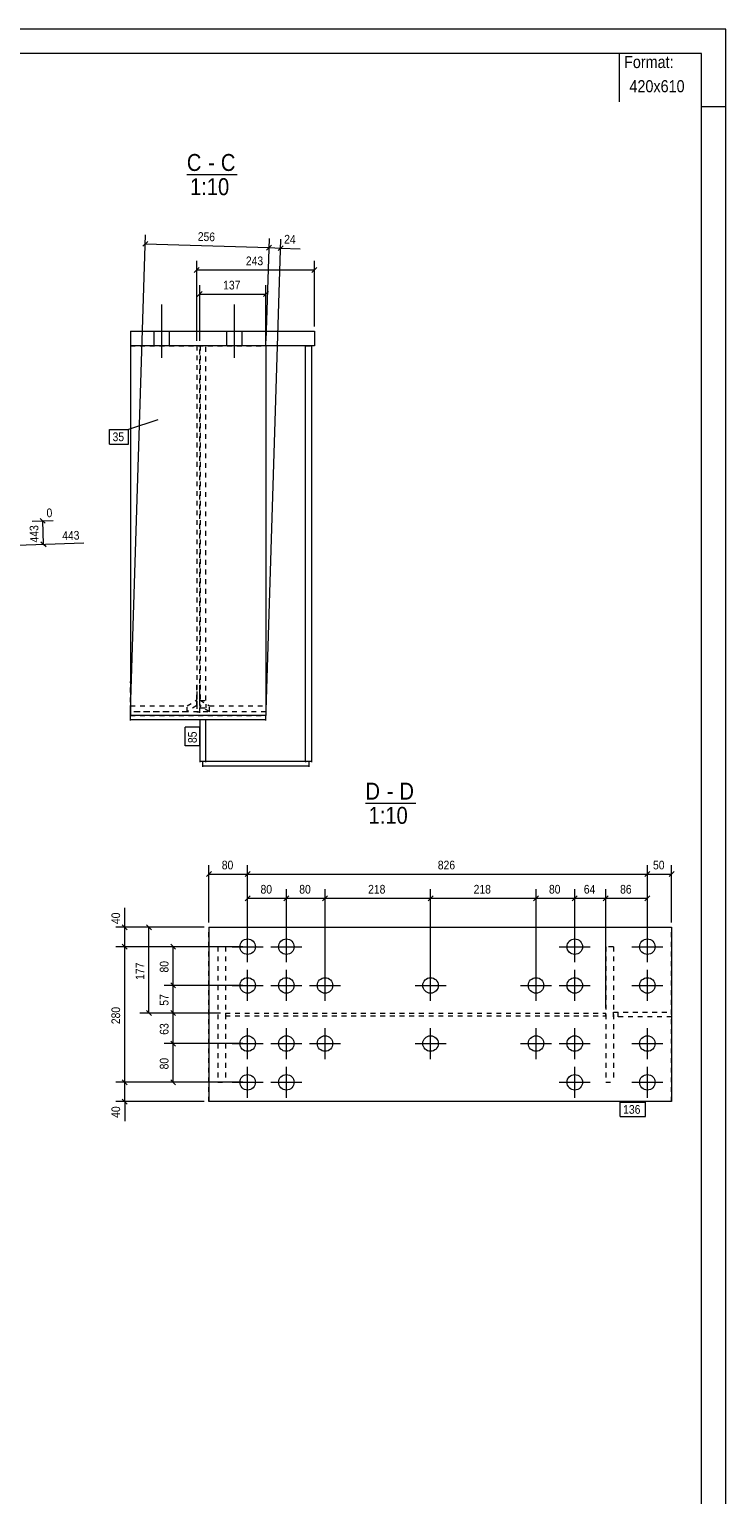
# Model space of a CAD drawing. Header units: millimetres. Extents: x 0 to 420, y 0 to 610.
# Tile 5 of 5: x 276 to 420, y 307 to 610. Entities that reach past the tile are written whole.
import ezdxf

# ---------------------------------------------------------------- set-up
doc = ezdxf.new("R2010")
doc.units = ezdxf.units.MM
doc.linetypes.add('XKITLINE00', pattern=[0])
doc.linetypes.add('XKITLINE01', pattern=[4, 1, -1, 1, -1])
for name, color, linetype, lineweight in [('Arkusz rysunku', 3, 'Continuous', 0), ('Element', 2, 'Continuous', 0), ('Inny typ obiektu', 7, 'Continuous', 0), ('Wymiar', 4, 'Continuous', 0), ('Znak elementu', 2, 'Continuous', 0), ('Śruba', 3, 'Continuous', 0)]:
    doc.layers.add(name, color=color, linetype=linetype, lineweight=lineweight)
doc.styles.add('ARIAL', font='ARIAL.TTF')

msp = doc.modelspace()

# ---------------------------------------------------------------- linework, layer by layer
at = {"layer": 'Arkusz rysunku', "linetype": 'XKITLINE00', "lineweight": 0}
for p, q in [((420, 610), (0, 610)), ((420, 0), (420, 610)), ((415, 605), (5, 605)), ((415, 5), (415, 605)), ((420, 594), (415, 594))]:
    msp.add_line(p, q, dxfattribs=at)
at = {"layer": 'Element', "linetype": 'XKITLINE00', "lineweight": 0}
for p, q in [((297, 547.65), (297, 544.65)), ((297, 547.65), (335, 547.65)), ((325, 544.65), (325, 547.65)), ((335, 547.65), (335, 544.65)), ((325, 544.65), (297, 544.65)), ((297, 544.65), (297, 468.32)), ((335, 544.65), (325, 544.65)), ((325, 544.65), (325, 468.32)), ((333.2, 458.82), (333.2, 544.65)), ((334.4, 544.65), (334.4, 458.68)), ((297, 467.28), (297, 468.32)), ((325, 468.32), (297, 468.32)), ((297, 467.47), (325, 467.47)), ((311.4, 458.68), (311.4, 467.42)), ((312.6, 467.42), (311.4, 467.42)), ((312.6, 458.82), (312.6, 467.42)), ((325, 467.28), (325, 468.32)), ((312.6, 458.82), (311.4, 458.82)), ((333.9, 458.82), (311.9, 458.82)), ((311.9, 458.82), (311.9, 457.68)), ((333.9, 457.82), (311.9, 457.82)), ((334.4, 458.82), (333.2, 458.82)), ((333.9, 457.68), (333.9, 458.82)), ((313.21, 424.56), (313.21, 388.56)), ((313.21, 424.56), (408.81, 424.56)), ((408.81, 424.56), (408.81, 388.56)), ((408.81, 388.56), (313.21, 388.56))]:
    msp.add_line(p, q, dxfattribs=at)
at = {"layer": 'Element', "linetype": 'XKITLINE01', "lineweight": 0}
for p, q in [((325, 544.65), (297, 544.65)), ((297, 544.65), (297, 544.65)), ((297, 544.65), (325, 544.65)), ((311.3, 544.65), (310.7, 544.65)), ((310.7, 544.65), (310.7, 468.88)), ((311.3, 468.88), (311.3, 544.65)), ((311.4, 544.65), (311.4, 471.43)), ((312.6, 544.65), (311.4, 544.65)), ((312.6, 471.43), (312.6, 544.65)), ((333.2, 544.65), (334.4, 544.65)), ((297, 469.05), (297, 475.34)), ((310.69, 471.56), (310.69, 475.34)), ((311.31, 471.56), (311.31, 475.34)), ((325, 475.34), (325, 469.05)), ((310.69, 473.24), (310.69, 470.34)), ((311.31, 470.34), (311.31, 473.24)), ((297, 470.27), (308.69, 470.27)), ((297, 468.32), (297, 469.07)), ((325, 469.07), (297, 469.07)), ((308.69, 469.05), (297, 469.05)), ((308.69, 470.27), (310.69, 471.56)), ((310.69, 470.34), (308.69, 469.05)), ((308.69, 469.05), (308.69, 470.27)), ((310.69, 470.34), (310.69, 471.56)), ((310.7, 469.07), (311.3, 469.07)), ((311.31, 470.34), (311.31, 471.56)), ((311.31, 471.56), (313.31, 470.27)), ((313.31, 469.05), (311.31, 470.34)), ((311.4, 471.43), (312.6, 471.43)), ((311.4, 469.91), (311.4, 470.61)), ((311.4, 469.91), (312.6, 469.91)), ((311.4, 469.88), (311.4, 469.91)), ((312.6, 470.61), (312.6, 469.88)), ((313.31, 470.27), (325, 470.27)), ((313.31, 469.05), (313.31, 470.27)), ((325, 469.05), (313.31, 469.05)), ((325, 469.07), (325, 468.32)), ((297, 468.32), (325, 468.32)), ((312.6, 458.68), (312.6, 458.82)), ((333.2, 458.82), (333.2, 458.68)), ((313.21, 388.56), (313.21, 424.56)), ((408.81, 388.56), (408.81, 424.56)), ((316.62, 420.56), (315.02, 420.56)), ((315.02, 420.56), (315.02, 392.56)), ((316.62, 420.56), (316.62, 392.56)), ((396.81, 420.56), (395.21, 420.56)), ((395.21, 420.56), (395.21, 392.56)), ((396.81, 420.56), (396.81, 392.56)), ((316.62, 406.86), (316.62, 406.26)), ((316.62, 406.86), (395.21, 406.86)), ((316.62, 406.26), (395.21, 406.26)), ((395.21, 406.26), (395.21, 406.86)), ((396.81, 407.06), (396.81, 407.06)), ((396.81, 406.06), (396.81, 407.06)), ((396.81, 407.06), (408.81, 407.06)), ((408.81, 406.06), (396.81, 406.06)), ((397.81, 406.06), (397.81, 407.06)), ((408.81, 407.06), (408.81, 406.06)), ((315.02, 392.56), (316.62, 392.56)), ((395.21, 392.56), (396.81, 392.56))]:
    msp.add_line(p, q, dxfattribs=at)
at = {"layer": 'Inny typ obiektu', "linetype": 'XKITLINE00', "lineweight": 0}
for p, q in [((398, 605), (398, 595)), ((308.65, 580), (319.05, 580)), ((345.56, 450.18), (355.95, 450.18))]:
    msp.add_line(p, q, dxfattribs=at)
at = {"layer": 'Wymiar', "linetype": 'XKITLINE00', "lineweight": 0}
for p, q in [((297.03, 469.32), (300.12, 567.57)), ((300.58, 566.2), (299.53, 565.22)), ((325.03, 545.65), (325.7, 566.77)), ((325.03, 545.65), (325.7, 566.77)), ((325.03, 469.32), (328.09, 566.69)), ((300.06, 565.71), (325.64, 564.91)), ((326.16, 565.4), (325.11, 564.41)), ((326.16, 565.4), (325.11, 564.41)), ((325.64, 564.91), (328.03, 564.83)), ((328.55, 565.32), (327.5, 564.34)), ((328.03, 564.83), (332.05, 564.7)), ((328.03, 564.83), (332.05, 564.7)), ((311.21, 560.83), (310.19, 559.81)), ((310.7, 545.65), (310.7, 562.18)), ((310.7, 560.32), (335, 560.32)), ((335.51, 560.83), (334.49, 559.81)), ((335, 548.65), (335, 562.18)), ((311.3, 545.65), (311.3, 557.18)), ((325, 545.65), (325, 557.18)), ((311.81, 555.83), (310.79, 554.81)), ((311.3, 555.32), (325, 555.32)), ((325.51, 555.83), (324.49, 554.81)), ((276.67, 508.42), (281.03, 508.55)), ((278.35, 508.98), (279.4, 507.99)), ((279.03, 503.67), (278.88, 508.49)), ((265.44, 503.24), (287.35, 503.94)), ((278.51, 504.17), (279.56, 503.18)), ((313.72, 436.07), (312.7, 435.05)), ((313.21, 425.56), (313.21, 437.42)), ((321.72, 436.07), (320.7, 435.05)), ((321.72, 436.07), (320.7, 435.05)), ((321.21, 421.56), (321.21, 437.42)), ((321.21, 421.56), (321.21, 437.42)), ((404.32, 436.07), (403.3, 435.05)), ((404.32, 436.07), (403.3, 435.05)), ((403.81, 421.56), (403.81, 437.42)), ((403.81, 421.56), (403.81, 437.42)), ((409.32, 436.07), (408.3, 435.05)), ((408.81, 425.56), (408.81, 437.42)), ((313.21, 435.56), (321.21, 435.56)), ((321.21, 435.56), (403.81, 435.56)), ((403.81, 435.56), (408.81, 435.56)), ((321.72, 431.07), (320.7, 430.05)), ((321.21, 421.56), (321.21, 432.42)), ((321.21, 430.56), (329.21, 430.56)), ((329.72, 431.07), (328.7, 430.05)), ((329.72, 431.07), (328.7, 430.05)), ((329.21, 421.56), (329.21, 432.42)), ((329.21, 421.56), (329.21, 432.42)), ((329.21, 430.56), (337.21, 430.56)), ((337.72, 431.07), (336.7, 430.05)), ((337.72, 431.07), (336.7, 430.05)), ((337.21, 413.56), (337.21, 432.42)), ((337.21, 413.56), (337.21, 432.42)), ((337.21, 430.56), (359.01, 430.56)), ((359.52, 431.07), (358.5, 430.05)), ((359.52, 431.07), (358.5, 430.05)), ((359.01, 413.56), (359.01, 432.42)), ((359.01, 413.56), (359.01, 432.42)), ((359.01, 430.56), (380.81, 430.56)), ((381.32, 431.07), (380.3, 430.05)), ((381.32, 431.07), (380.3, 430.05)), ((380.81, 413.56), (380.81, 432.42)), ((380.81, 413.56), (380.81, 432.42)), ((380.81, 430.56), (388.81, 430.56)), ((389.32, 431.07), (388.3, 430.05)), ((389.32, 431.07), (388.3, 430.05)), ((388.81, 421.56), (388.81, 432.42)), ((388.81, 421.56), (388.81, 432.42)), ((388.81, 430.56), (395.21, 430.56)), ((395.72, 431.07), (394.7, 430.05)), ((395.72, 431.07), (394.7, 430.05)), ((395.21, 407.86), (395.21, 432.42)), ((395.21, 407.86), (395.21, 432.42)), ((395.21, 430.56), (403.81, 430.56)), ((404.32, 431.07), (403.3, 430.05)), ((403.81, 421.56), (403.81, 432.42)), ((295.82, 424.56), (295.82, 428.58)), ((295.82, 424.56), (295.82, 428.58)), ((312.21, 424.56), (293.96, 424.56)), ((295.31, 425.07), (296.33, 424.05)), ((295.82, 420.56), (295.82, 424.56)), ((312.21, 424.56), (298.96, 424.56)), ((300.31, 425.07), (301.33, 424.05)), ((300.82, 406.86), (300.82, 424.56)), ((295.31, 421.07), (296.33, 420.05)), ((295.31, 421.07), (296.33, 420.05)), ((305.31, 421.07), (306.33, 420.05)), ((320.21, 420.56), (293.96, 420.56)), ((320.21, 420.56), (293.96, 420.56)), ((295.82, 392.56), (295.82, 420.56)), ((320.21, 420.56), (303.96, 420.56)), ((305.82, 412.56), (305.82, 420.56)), ((320.21, 412.56), (303.96, 412.56)), ((320.21, 412.56), (303.96, 412.56)), ((305.31, 413.07), (306.33, 412.05)), ((305.31, 413.07), (306.33, 412.05)), ((305.82, 406.86), (305.82, 412.56)), ((315.62, 406.86), (298.96, 406.86)), ((300.31, 407.37), (301.33, 406.35)), ((315.62, 406.86), (303.96, 406.86)), ((315.62, 406.86), (303.96, 406.86)), ((305.31, 407.37), (306.33, 406.35)), ((305.31, 407.37), (306.33, 406.35)), ((305.82, 400.56), (305.82, 406.86)), ((320.21, 400.56), (303.96, 400.56)), ((320.21, 400.56), (303.96, 400.56)), ((305.31, 401.07), (306.33, 400.05)), ((305.31, 401.07), (306.33, 400.05)), ((305.82, 392.56), (305.82, 400.56)), ((320.21, 392.56), (293.96, 392.56)), ((320.21, 392.56), (293.96, 392.56)), ((295.31, 393.07), (296.33, 392.05)), ((295.31, 393.07), (296.33, 392.05)), ((295.82, 388.56), (295.82, 392.56)), ((320.21, 392.56), (303.96, 392.56)), ((305.31, 393.07), (306.33, 392.05)), ((312.21, 388.56), (293.96, 388.56)), ((295.31, 389.07), (296.33, 388.05)), ((295.82, 388.56), (295.82, 384.54)), ((295.82, 388.56), (295.82, 384.54))]:
    msp.add_line(p, q, dxfattribs=at)
at = {"layer": 'Znak elementu', "linetype": 'XKITLINE00', "lineweight": 0}
for p, q in [((292.7, 527.35), (296.57, 527.35)), ((292.7, 524.35), (292.7, 527.35)), ((302.63, 529.35), (296.57, 527.35)), ((296.57, 524.35), (296.57, 527.35)), ((292.7, 524.35), (296.57, 524.35)), ((308.3, 462.01), (308.3, 465.88)), ((311.3, 465.88), (308.3, 465.88)), ((311.3, 462.01), (311.3, 465.88)), ((311.3, 462.01), (308.3, 462.01)), ((398.21, 388.46), (403.41, 388.46)), ((398.21, 385.46), (398.21, 388.46)), ((403.41, 385.46), (403.41, 388.46)), ((398.21, 385.46), (403.41, 385.46))]:
    msp.add_line(p, q, dxfattribs=at)
at = {"layer": 'Śruba', "linetype": 'XKITLINE00', "lineweight": 0}
for p, q in [((303.5, 542.15), (303.5, 553.15)), ((303.5, 542.15), (303.5, 553.15)), ((303.5, 542.15), (303.5, 553.15)), ((303.5, 542.15), (303.5, 553.15)), ((318.5, 542.15), (318.5, 553.15)), ((318.5, 542.15), (318.5, 553.15)), ((318.5, 542.15), (318.5, 553.15)), ((318.5, 542.15), (318.5, 553.15)), ((301.9, 544.65), (301.9, 547.65)), ((301.9, 544.65), (301.9, 547.65)), ((301.9, 544.65), (301.9, 547.65)), ((301.9, 544.65), (301.9, 547.65)), ((305.1, 544.65), (305.1, 547.65)), ((305.1, 544.65), (305.1, 547.65)), ((305.1, 544.65), (305.1, 547.65)), ((305.1, 544.65), (305.1, 547.65)), ((316.9, 544.65), (316.9, 547.65)), ((316.9, 544.65), (316.9, 547.65)), ((316.9, 544.65), (316.9, 547.65)), ((316.9, 544.65), (316.9, 547.65)), ((320.1, 544.65), (320.1, 547.65)), ((320.1, 544.65), (320.1, 547.65)), ((320.1, 544.65), (320.1, 547.65)), ((320.1, 544.65), (320.1, 547.65)), ((321.21, 417.36), (321.21, 423.76)), ((329.21, 417.36), (329.21, 423.76)), ((388.81, 417.36), (388.81, 423.76)), ((403.81, 417.36), (403.81, 423.76)), ((318.01, 420.56), (324.41, 420.56)), ((326.01, 420.56), (332.41, 420.56)), ((385.61, 420.56), (392.01, 420.56)), ((400.61, 420.56), (407.01, 420.56)), ((321.21, 409.36), (321.21, 415.76)), ((329.21, 409.36), (329.21, 415.76)), ((337.21, 409.36), (337.21, 415.76)), ((359.01, 409.36), (359.01, 415.76)), ((380.81, 409.36), (380.81, 415.76)), ((388.81, 409.36), (388.81, 415.76)), ((403.81, 409.36), (403.81, 415.76)), ((318.01, 412.56), (324.41, 412.56)), ((326.01, 412.56), (332.41, 412.56)), ((334.01, 412.56), (340.41, 412.56)), ((355.81, 412.56), (362.21, 412.56)), ((377.61, 412.56), (384.01, 412.56)), ((385.61, 412.56), (392.01, 412.56)), ((400.61, 412.56), (407.01, 412.56)), ((321.21, 397.36), (321.21, 403.76)), ((329.21, 397.36), (329.21, 403.76)), ((337.21, 397.36), (337.21, 403.76)), ((359.01, 397.36), (359.01, 403.76)), ((380.81, 397.36), (380.81, 403.76)), ((388.81, 397.36), (388.81, 403.76)), ((403.81, 397.36), (403.81, 403.76)), ((318.01, 400.56), (324.41, 400.56)), ((326.01, 400.56), (332.41, 400.56)), ((334.01, 400.56), (340.41, 400.56)), ((355.81, 400.56), (362.21, 400.56)), ((377.61, 400.56), (384.01, 400.56)), ((385.61, 400.56), (392.01, 400.56)), ((400.61, 400.56), (407.01, 400.56)), ((321.21, 389.36), (321.21, 395.76)), ((329.21, 389.36), (329.21, 395.76)), ((388.81, 389.36), (388.81, 395.76)), ((403.81, 389.36), (403.81, 395.76)), ((318.01, 392.56), (324.41, 392.56)), ((326.01, 392.56), (332.41, 392.56)), ((385.61, 392.56), (392.01, 392.56)), ((400.61, 392.56), (407.01, 392.56))]:
    msp.add_line(p, q, dxfattribs=at)
for centre in [(321.21, 420.56), (329.21, 420.56), (388.81, 420.56), (403.81, 420.56), (321.21, 412.56), (329.21, 412.56), (337.21, 412.56), (359.01, 412.56), (380.81, 412.56), (388.81, 412.56), (403.81, 412.56), (321.21, 400.56), (329.21, 400.56), (337.21, 400.56), (359.01, 400.56), (380.81, 400.56), (388.81, 400.56), (403.81, 400.56), (321.21, 392.56), (329.21, 392.56), (388.81, 392.56), (403.81, 392.56)]:
    msp.add_circle(centre, 1.6, dxfattribs=at)

# ---------------------------------------------------------------- texts
at = {"layer": 'Inny typ obiektu', "style": 'ARIAL', "width": 0.85}
for s, height, p in [('Format:', 2.5, (399, 602)), ('420x610', 2.5, (400.11, 597)), ('C', 3.5, (308.65, 580.75)), ('C', 3.5, (315.68, 580.75)), ('-', 3.5, (313.07, 580.75)), ('1:10', 3.5, (309.31, 575.75)), ('D', 3.5, (345.56, 450.93)), ('D', 3.5, (352.58, 450.93)), ('-', 3.5, (349.98, 450.93)), ('1:10', 3.5, (346.21, 445.93))]:
    msp.add_text(s, height=height, dxfattribs=at).set_placement(p)
at = {"layer": 'Wymiar', "style": 'ARIAL', "width": 0.85}
for s, rotation, p in [('256', -1.7991, (310.88, 566.33)), ('24', -1.7991, (328.73, 565.77)), ('0', 1.8105, (279.68, 509.23)), ('443', 91.805, (278.06, 504.05)), ('443', 1.8105, (282.92, 504.52)), ('40', 90.0002, (294.86, 425.23)), ('177', 90.0002, (299.86, 413.71)), ('80', 90.0002, (304.86, 415.22)), ('57', 90.0002, (304.86, 408.37)), ('280', 90.0002, (294.86, 404.56)), ('63', 90.0002, (304.86, 402.37)), ('80', 90.0002, (304.86, 395.22)), ('40', 90.0002, (294.86, 385.21))]:
    msp.add_text(s, height=1.8, rotation=rotation, dxfattribs=at).set_placement(p)
for s, p in [('243', (320.85, 561.28)), ('137', (316.15, 556.28)), ('80', (315.87, 436.52)), ('826', (360.51, 436.52)), ('50', (404.98, 436.52)), ('80', (323.88, 431.52)), ('80', (331.88, 431.52)), ('218', (346.11, 431.52)), ('218', (367.91, 431.52)), ('80', (383.48, 431.52)), ('64', (390.68, 431.52)), ('86', (398.18, 431.52))]:
    msp.add_text(s, height=1.8, dxfattribs=at).set_placement(p)
at = {"layer": 'Znak elementu', "style": 'ARIAL', "width": 0.85}
for s, p in [('35', (293.3, 524.95)), ('136', (398.81, 386.06))]:
    msp.add_text(s, height=1.8, dxfattribs=at).set_placement(p)
msp.add_text('85', height=1.8, rotation=90.0002, dxfattribs=at).set_placement((310.7, 462.61))

doc.saveas('drawing.dxf')
